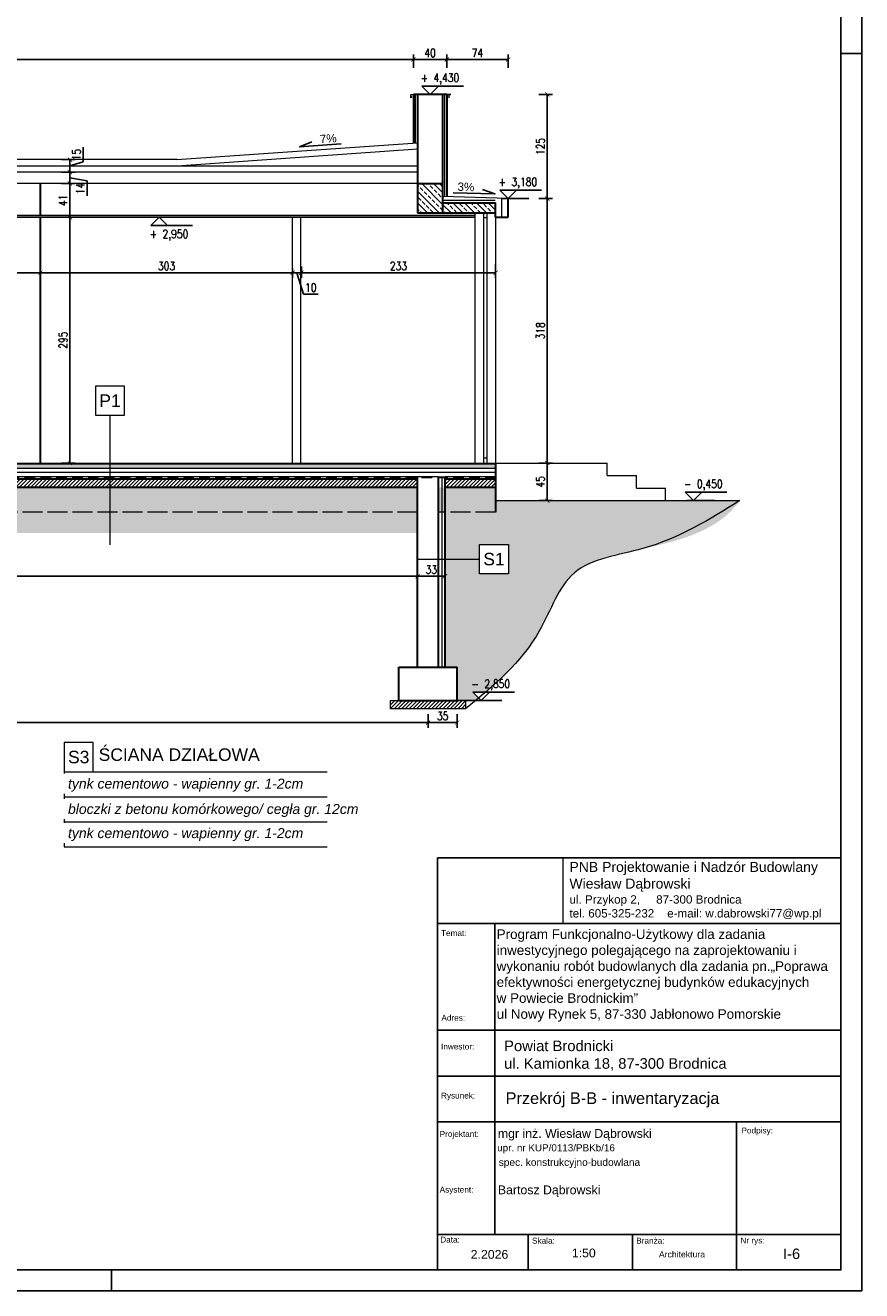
# Model space of a CAD drawing. Header units: millimetres. Extents: x 64838 to 107664, y -36848 to 0.
# Tile 14 of 109: x 70844 to 71847, y -35978 to -34459. Entities that reach past the tile are written whole.
import ezdxf
from ezdxf.enums import TextEntityAlignment as Align

# ---------------------------------------------------------------- set-up
doc = ezdxf.new("R2010")
doc.units = ezdxf.units.MM
for name, pattern in [('ACAD_ISO02W100', [15, 12, -3]), ('DASHED', [19.05, 12.7, -6.35]), ('DASHED2', [9.525, 6.35, -3.175])]:
    doc.linetypes.add(name, pattern=pattern)
doc.layers.get('Defpoints').update_dxf_attribs({"color": 30})
for name, color, linetype in [('-TABELKA', 2, 'Continuous'), ('e-cad_cienkie', 1, 'Continuous'), ('e-cad_opisy', 7, 'Continuous')]:
    doc.layers.add(name, color=color, linetype=linetype)
for name, color, linetype, lineweight in [('0.05', 74, 'Continuous', 5), ('0.15', 52, 'Continuous', 15), ('izol term', 30, 'BATTING', 0), ('J 0.15', 40, 'Continuous', 15), ('J wymiary', 1, 'Continuous', 9), ('kreskowanie', 250, 'Continuous', 9), ('OPIS', 7, 'Continuous', 5), ('opisy', 235, 'Continuous', 0), ('sciany', 252, 'Continuous', 30), ('stolarka_okna', 144, 'Continuous', 0), ('wymiar', 1, 'Continuous', 9)]:
    doc.layers.add(name, color=color, linetype=linetype, lineweight=lineweight)
doc.layers.add('HATCH', color=7, linetype='Continuous', lineweight=5, true_color=0x6e6e6e)
doc.styles.add('ARIAL', font='arial.ttf')
doc.styles.add('e-cad_1', font='simplex.shx', dxfattribs={"width": 0.8})
doc.styles.add('E-CAD_TTF', font='arial.ttf')
doc.styles.get("Standard").update_dxf_attribs({"font": 'arial.ttf'})
doc.linetypes.add('BATTING', pattern='A,0.00254,-2.54,[134,ltypeshp.shx,S=2.54,R=0,X=-2.54,Y=0],-5.08,[134,ltypeshp.shx,S=2.54,R=180,X=2.54,Y=0],-2.54', length=10.16254)
doc.dimstyles.new('e-cad_1_50_[cm]', dxfattribs={"dimscale": 5, "dimtxt": 2, "dimasz": 1, "dimexe": 1.25, "dimexo": 0.625, "dimtad": 1, "dimdec": 0, "dimrnd": 0.1, "dimzin": 1, "dimtxsty": 'e-cad_1', "dimblk": 'ARCHTICK', "dimcen": 2.5, "dimclrd": 7, "dimclre": 7, "dimclrt": 7, "dimadec": 0, "dimazin": 0, "dimtfac": 1, "dimtmove": 1, "dimatfit": 3, "dimldrblk": 'OBLIQUE', "dimfxl": 2, "dimfxlon": 1, "dimarcsym": 0})
picture_1 = doc.add_image_def('image1.jpg', size_in_pixel=(163, 86))

# ---------------------------------------------------------------- blocks, each defined once
blk = doc.blocks.new('A2_poziom')
at = {"ltscale": 0.8}
blk.add_line((414, 0), (414, 5), dxfattribs=at)
for points in [[(0, 0), (0, 297), (25, 297), (25, 420), (594, 420), (594, 0)], [(30, 5), (589, 5), (589, 415), (30, 415)]]:
    blk.add_lwpolyline(points, close=True)
blk.add_lwpolyline([(589, 297), (594, 297)])
blk = doc.blocks.new('e-cad_spadek_L')
at = {"layer": 'e-cad_cienkie'}
blk.add_lwpolyline([(2, 1), (5, 0), (-5, 0)], dxfattribs=at)
at = {"layer": 'e-cad_opisy', "style": 'E-CAD_TTF'}
blk.add_attdef('WARTOSC', text='', height=2, dxfattribs=at).set_placement((0, 0.5), align=Align.RIGHT)
blk = doc.blocks.new('_ArchTick')
at = {"color": 0, "linetype": 'ByBlock', "const_width": 0.15}
blk.add_lwpolyline([(-0.5, -0.5), (0.5, 0.5)], dxfattribs=at)
blk = doc.blocks.new('*D564')
at = {"layer": 'Defpoints', "color": 0, "ltscale": 4}
for p in [(70861.9, -34689.4), (70897.2, -34689.4), (70861.9, -34984.4)]:
    blk.add_point(p, dxfattribs=at)
at = {"layer": 'J wymiary', "color": 7, "lineweight": -2, "ltscale": 2}
for p, q in [((70887.2, -34689.4), (70903.5, -34689.4)), ((70897.2, -34984.4), (70897.2, -34689.4)), ((70887.2, -34984.4), (70903.5, -34984.4))]:
    blk.add_line(p, q, dxfattribs=at)
at = {"layer": 'J wymiary', "color": 7, "lineweight": -2, "ltscale": 4, "xscale": 5, "yscale": 5, "zscale": 5}
for p, rotation in [((70897.2, -34689.4), 90), ((70897.2, -34984.4), 270)]:
    blk.add_blockref('_ArchTick', p, dxfattribs=dict(at, rotation=rotation))
at = {"layer": 'J wymiary', "color": 7, "ltscale": 4, "insert": (70889.1, -34836.9), "char_height": 10, "attachment_point": 5, "rotation": 90, "style": 'e-cad_1'}
blk.add_mtext('295', dxfattribs=at)
blk = doc.blocks.new('_Oblique')
at = {"layer": 'kreskowanie', "color": 0, "lineweight": -2}
blk.add_line((-0.5, -0.5), (0.5, 0.5), dxfattribs=at)
blk = doc.blocks.new('*D565')
at = {"layer": 'Defpoints', "color": 0, "ltscale": 4}
for p in [(70871.2, -34648.9), (70897.2, -34648.9), (70861.9, -34689.4)]:
    blk.add_point(p, dxfattribs=at)
at = {"layer": 'J wymiary', "color": 7, "lineweight": -2, "ltscale": 2}
for p, q in [((70887.2, -34648.9), (70903.5, -34648.9)), ((70897.2, -34689.4), (70897.2, -34648.9)), ((70887.2, -34689.4), (70903.5, -34689.4))]:
    blk.add_line(p, q, dxfattribs=at)
at = {"layer": 'J wymiary', "color": 7, "lineweight": -2, "ltscale": 4, "xscale": 5, "yscale": 5, "zscale": 5}
for p, rotation in [((70897.2, -34648.9), 90), ((70897.2, -34689.4), 270)]:
    blk.add_blockref('_ArchTick', p, dxfattribs=dict(at, rotation=rotation))
at = {"layer": 'J wymiary', "color": 7, "ltscale": 4, "insert": (70889.1, -34669.1), "char_height": 10, "attachment_point": 5, "rotation": 90, "style": 'e-cad_1'}
blk.add_mtext('41', dxfattribs=at)
blk = doc.blocks.new('*D566')
at = {"layer": 'Defpoints', "color": 0, "ltscale": 4}
for p in [(70871.2, -34635.3), (70897.2, -34635.3), (70871.2, -34648.9)]:
    blk.add_point(p, dxfattribs=at)
at = {"layer": 'J wymiary', "color": 7, "lineweight": -2, "ltscale": 2}
for p, q in [((70887.2, -34635.3), (70903.5, -34635.3)), ((70897.2, -34648.9), (70897.2, -34635.3)), ((70917.9, -34645.8), (70897.2, -34642.1)), ((70887.2, -34648.9), (70903.5, -34648.9)), ((70917.9, -34663.8), (70917.9, -34645.8))]:
    blk.add_line(p, q, dxfattribs=at)
at = {"layer": 'J wymiary', "color": 7, "lineweight": -2, "ltscale": 4, "xscale": 5, "yscale": 5, "zscale": 5}
for p, rotation in [((70897.2, -34635.3), 90), ((70897.2, -34648.9), 270)]:
    blk.add_blockref('_ArchTick', p, dxfattribs=dict(at, rotation=rotation))
at = {"layer": 'J wymiary', "color": 7, "ltscale": 4, "insert": (70909.8, -34654.8), "char_height": 10, "attachment_point": 5, "rotation": 90, "style": 'e-cad_1'}
blk.add_mtext('14', dxfattribs=at)
blk = doc.blocks.new('*D567')
at = {"layer": 'Defpoints', "color": 0, "ltscale": 4}
for p in [(70870.9, -34620.2), (70897.2, -34620.2), (70871.2, -34635.3)]:
    blk.add_point(p, dxfattribs=at)
at = {"layer": 'J wymiary', "color": 7, "lineweight": -2, "ltscale": 2}
for p, q in [((70913.2, -34605.3), (70913.2, -34623)), ((70887.2, -34620.2), (70903.5, -34620.2)), ((70897.2, -34635.3), (70897.2, -34620.2)), ((70913.2, -34623), (70897.2, -34627.7)), ((70887.2, -34635.3), (70903.5, -34635.3))]:
    blk.add_line(p, q, dxfattribs=at)
at = {"layer": 'J wymiary', "color": 7, "lineweight": -2, "ltscale": 4, "xscale": 5, "yscale": 5, "zscale": 5}
for p, rotation in [((70897.2, -34620.2), 90), ((70897.2, -34635.3), 270)]:
    blk.add_blockref('_ArchTick', p, dxfattribs=dict(at, rotation=rotation))
at = {"layer": 'J wymiary', "color": 7, "ltscale": 4, "insert": (70905.1, -34614.1), "char_height": 10, "attachment_point": 5, "rotation": 90, "style": 'e-cad_1'}
blk.add_mtext('15', dxfattribs=at)
blk = doc.blocks.new('*D568')
at = {"layer": 'Defpoints', "color": 0, "ltscale": 4}
for p in [(71425.5, -34984.4), (71470, -34984.4), (71425.5, -35029.4)]:
    blk.add_point(p, dxfattribs=at)
at = {"layer": 'J wymiary', "color": 7, "lineweight": -2, "ltscale": 2}
for p, q in [((71460, -34984.4), (71476.2, -34984.4)), ((71470, -35029.4), (71470, -34984.4)), ((71460, -35029.4), (71476.2, -35029.4))]:
    blk.add_line(p, q, dxfattribs=at)
at = {"layer": 'J wymiary', "color": 7, "lineweight": -2, "ltscale": 4, "xscale": 5, "yscale": 5, "zscale": 5}
for p, rotation in [((71470, -34984.4), 90), ((71470, -35029.4), 270)]:
    blk.add_blockref('_ArchTick', p, dxfattribs=dict(at, rotation=rotation))
at = {"layer": 'J wymiary', "color": 7, "ltscale": 4, "insert": (71461.8, -35006.9), "char_height": 10, "attachment_point": 5, "rotation": 90, "style": 'e-cad_1'}
blk.add_mtext('45', dxfattribs=at)
blk = doc.blocks.new('*D569')
at = {"layer": 'Defpoints', "color": 0, "ltscale": 4}
for p in [(71423, -34666.9), (71470, -34666.9), (71425.5, -34984.4)]:
    blk.add_point(p, dxfattribs=at)
at = {"layer": 'J wymiary', "color": 7, "lineweight": -2, "ltscale": 2}
for p, q in [((71460, -34666.9), (71476.2, -34666.9)), ((71470, -34984.4), (71470, -34666.9)), ((71460, -34984.4), (71476.2, -34984.4))]:
    blk.add_line(p, q, dxfattribs=at)
at = {"layer": 'J wymiary', "color": 7, "lineweight": -2, "ltscale": 4, "xscale": 5, "yscale": 5, "zscale": 5}
for p, rotation in [((71470, -34666.9), 90), ((71470, -34984.4), 270)]:
    blk.add_blockref('_ArchTick', p, dxfattribs=dict(at, rotation=rotation))
at = {"layer": 'J wymiary', "color": 7, "ltscale": 4, "insert": (71461.8, -34825.6), "char_height": 10, "attachment_point": 5, "rotation": 90, "style": 'e-cad_1'}
blk.add_mtext('318', dxfattribs=at)
blk = doc.blocks.new('*D570')
at = {"layer": 'Defpoints', "color": 0, "ltscale": 4}
for p in [(71341.7, -34541.9), (71470, -34541.9), (71423, -34666.9)]:
    blk.add_point(p, dxfattribs=at)
at = {"layer": 'J wymiary', "color": 7, "lineweight": -2, "ltscale": 2}
for p, q in [((71460, -34541.9), (71476.2, -34541.9)), ((71470, -34666.9), (71470, -34541.9)), ((71460, -34666.9), (71476.2, -34666.9))]:
    blk.add_line(p, q, dxfattribs=at)
at = {"layer": 'J wymiary', "color": 7, "lineweight": -2, "ltscale": 4, "xscale": 5, "yscale": 5, "zscale": 5}
for p, rotation in [((71470, -34541.9), 90), ((71470, -34666.9), 270)]:
    blk.add_blockref('_ArchTick', p, dxfattribs=dict(at, rotation=rotation))
at = {"layer": 'J wymiary', "color": 7, "ltscale": 4, "insert": (71461.8, -34604.4), "char_height": 10, "attachment_point": 5, "rotation": 90, "style": 'e-cad_1'}
blk.add_mtext('125', dxfattribs=at)
blk = doc.blocks.new('*D582')
at = {"layer": 'Defpoints', "color": 0, "ltscale": 4}
for p in [(70663, -34709.4), (70861.9, -34721.3), (70861.9, -34755.9)]:
    blk.add_point(p, dxfattribs=at)
at = {"layer": 'J wymiary', "color": 7, "lineweight": -2, "ltscale": 2}
for p, q in [((70663, -34745.9), (70663, -34762.1)), ((70861.9, -34745.9), (70861.9, -34762.1)), ((70663, -34755.9), (70861.9, -34755.9))]:
    blk.add_line(p, q, dxfattribs=at)
at = {"layer": 'J wymiary', "color": 7, "lineweight": -2, "ltscale": 4, "xscale": 5, "yscale": 5, "zscale": 5, "rotation": 180}
blk.add_blockref('_ArchTick', (70663, -34755.9), dxfattribs=at)
at = {"layer": 'J wymiary', "color": 7, "lineweight": -2, "ltscale": 4, "xscale": 5, "yscale": 5, "zscale": 5}
blk.add_blockref('_ArchTick', (70861.9, -34755.9), dxfattribs=at)
at = {"layer": 'J wymiary', "color": 7, "ltscale": 4, "insert": (70762.5, -34747.8), "char_height": 10, "attachment_point": 5, "style": 'e-cad_1'}
blk.add_mtext('199', dxfattribs=at)
blk = doc.blocks.new('*D583')
at = {"layer": 'Defpoints', "color": 0, "ltscale": 4}
for p in [(70861.9, -34721.3), (71164.4, -34747.6), (71164.4, -34755.9)]:
    blk.add_point(p, dxfattribs=at)
at = {"layer": 'J wymiary', "color": 7, "lineweight": -2, "ltscale": 2}
for p, q in [((70861.9, -34745.9), (70861.9, -34762.1)), ((71164.4, -34750.7), (71164.4, -34762.1)), ((70861.9, -34755.9), (71164.4, -34755.9))]:
    blk.add_line(p, q, dxfattribs=at)
at = {"layer": 'J wymiary', "color": 7, "lineweight": -2, "ltscale": 4, "xscale": 5, "yscale": 5, "zscale": 5, "rotation": 180}
blk.add_blockref('_ArchTick', (70861.9, -34755.9), dxfattribs=at)
at = {"layer": 'J wymiary', "color": 7, "lineweight": -2, "ltscale": 4, "xscale": 5, "yscale": 5, "zscale": 5}
blk.add_blockref('_ArchTick', (71164.4, -34755.9), dxfattribs=at)
at = {"layer": 'J wymiary', "color": 7, "ltscale": 4, "insert": (71013.2, -34747.8), "char_height": 10, "attachment_point": 5, "style": 'e-cad_1'}
blk.add_mtext('303', dxfattribs=at)
blk = doc.blocks.new('*D584')
at = {"layer": 'Defpoints', "color": 0, "ltscale": 4}
for p in [(71164.4, -34747.6), (71174.9, -34745.5), (71174.9, -34755.9)]:
    blk.add_point(p, dxfattribs=at)
at = {"layer": 'J wymiary', "color": 7, "lineweight": -2, "ltscale": 2}
for p, q in [((71164.4, -34750.7), (71164.4, -34762.1)), ((71174.9, -34748.6), (71174.9, -34762.1)), ((71164.4, -34755.9), (71174.9, -34755.9)), ((71177.4, -34781.8), (71169.6, -34755.9)), ((71195.1, -34781.8), (71177.4, -34781.8))]:
    blk.add_line(p, q, dxfattribs=at)
at = {"layer": 'J wymiary', "color": 7, "lineweight": -2, "ltscale": 4, "xscale": 5, "yscale": 5, "zscale": 5, "rotation": 180}
blk.add_blockref('_ArchTick', (71164.4, -34755.9), dxfattribs=at)
at = {"layer": 'J wymiary', "color": 7, "lineweight": -2, "ltscale": 4, "xscale": 5, "yscale": 5, "zscale": 5}
blk.add_blockref('_ArchTick', (71174.9, -34755.9), dxfattribs=at)
at = {"layer": 'J wymiary', "color": 7, "ltscale": 4, "insert": (71186.3, -34773.7), "char_height": 10, "attachment_point": 5, "style": 'e-cad_1'}
blk.add_mtext('10', dxfattribs=at)
blk = doc.blocks.new('*D585')
at = {"layer": 'Defpoints', "color": 0, "ltscale": 4}
for p in [(71174.9, -34745.5), (71408, -34739.2), (71408, -34755.9)]:
    blk.add_point(p, dxfattribs=at)
at = {"layer": 'J wymiary', "color": 7, "lineweight": -2, "ltscale": 2}
for p, q in [((71174.9, -34748.6), (71174.9, -34762.1)), ((71408, -34745.9), (71408, -34762.1)), ((71174.9, -34755.9), (71408, -34755.9))]:
    blk.add_line(p, q, dxfattribs=at)
at = {"layer": 'J wymiary', "color": 7, "lineweight": -2, "ltscale": 4, "xscale": 5, "yscale": 5, "zscale": 5, "rotation": 180}
blk.add_blockref('_ArchTick', (71174.9, -34755.9), dxfattribs=at)
at = {"layer": 'J wymiary', "color": 7, "lineweight": -2, "ltscale": 4, "xscale": 5, "yscale": 5, "zscale": 5}
blk.add_blockref('_ArchTick', (71408, -34755.9), dxfattribs=at)
at = {"layer": 'J wymiary', "color": 7, "ltscale": 4, "insert": (71291.4, -34747.8), "char_height": 10, "attachment_point": 5, "style": 'e-cad_1'}
blk.add_mtext('233', dxfattribs=at)
blk = doc.blocks.new('*D594')
at = {"layer": 'Defpoints', "color": 0, "ltscale": 4}
for p in [(71309.4, -34500.1), (71309.4, -34580.5), (70154.4, -34620.2)]:
    blk.add_point(p, dxfattribs=at)
at = {"layer": 'J wymiary', "color": 7, "lineweight": -2, "ltscale": 2}
for p, q in [((70154.4, -34510.1), (70154.4, -34493.9)), ((70154.4, -34500.1), (71309.4, -34500.1)), ((71309.4, -34510.1), (71309.4, -34493.9))]:
    blk.add_line(p, q, dxfattribs=at)
at = {"layer": 'J wymiary', "color": 7, "lineweight": -2, "ltscale": 4, "xscale": 5, "yscale": 5, "zscale": 5, "rotation": 180}
blk.add_blockref('_ArchTick', (70154.4, -34500.1), dxfattribs=at)
at = {"layer": 'J wymiary', "color": 7, "lineweight": -2, "ltscale": 4, "xscale": 5, "yscale": 5, "zscale": 5}
blk.add_blockref('_ArchTick', (71309.4, -34500.1), dxfattribs=at)
at = {"layer": 'J wymiary', "color": 7, "ltscale": 4, "insert": (70731.9, -34492), "char_height": 10, "attachment_point": 5, "style": 'e-cad_1'}
blk.add_mtext('1155', dxfattribs=at)
blk = doc.blocks.new('*D595')
at = {"layer": 'Defpoints', "color": 0, "ltscale": 4}
for p in [(71349.4, -34500.1), (71309.4, -34568.6), (71349.4, -34554.5)]:
    blk.add_point(p, dxfattribs=at)
at = {"layer": 'J wymiary', "color": 7, "lineweight": -2, "ltscale": 2}
for p, q in [((71309.4, -34510.1), (71309.4, -34493.9)), ((71309.4, -34500.1), (71349.4, -34500.1)), ((71349.4, -34510.1), (71349.4, -34493.9))]:
    blk.add_line(p, q, dxfattribs=at)
at = {"layer": 'J wymiary', "color": 7, "lineweight": -2, "ltscale": 4, "xscale": 5, "yscale": 5, "zscale": 5, "rotation": 180}
blk.add_blockref('_ArchTick', (71309.4, -34500.1), dxfattribs=at)
at = {"layer": 'J wymiary', "color": 7, "lineweight": -2, "ltscale": 4, "xscale": 5, "yscale": 5, "zscale": 5}
blk.add_blockref('_ArchTick', (71349.4, -34500.1), dxfattribs=at)
at = {"layer": 'J wymiary', "color": 7, "ltscale": 4, "insert": (71329.4, -34492), "char_height": 10, "attachment_point": 5, "style": 'e-cad_1'}
blk.add_mtext('40', dxfattribs=at)
blk = doc.blocks.new('*D596')
at = {"layer": 'Defpoints', "color": 0, "ltscale": 4}
for p in [(71423, -34500.1), (71349.4, -34554.5), (71423, -34674.8)]:
    blk.add_point(p, dxfattribs=at)
at = {"layer": 'J wymiary', "color": 7, "lineweight": -2, "ltscale": 2}
for p, q in [((71349.4, -34510.1), (71349.4, -34493.9)), ((71349.4, -34500.1), (71423, -34500.1)), ((71423, -34510.1), (71423, -34493.9))]:
    blk.add_line(p, q, dxfattribs=at)
at = {"layer": 'J wymiary', "color": 7, "lineweight": -2, "ltscale": 4, "xscale": 5, "yscale": 5, "zscale": 5, "rotation": 180}
blk.add_blockref('_ArchTick', (71349.4, -34500.1), dxfattribs=at)
at = {"layer": 'J wymiary', "color": 7, "lineweight": -2, "ltscale": 4, "xscale": 5, "yscale": 5, "zscale": 5}
blk.add_blockref('_ArchTick', (71423, -34500.1), dxfattribs=at)
at = {"layer": 'J wymiary', "color": 7, "ltscale": 4, "insert": (71386.2, -34492), "char_height": 10, "attachment_point": 5, "style": 'e-cad_1'}
blk.add_mtext('74', dxfattribs=at)
blk = doc.blocks.new('*D598')
at = {"layer": 'Defpoints', "color": 0, "ltscale": 4}
for p in [(70126.9, -35229.4), (71326.9, -35269.4), (71326.9, -35296)]:
    blk.add_point(p, dxfattribs=at)
at = {"layer": 'J wymiary', "color": 7, "lineweight": -2, "ltscale": 2}
for p, q in [((70126.9, -35286), (70126.9, -35302.3)), ((70126.9, -35296), (71326.9, -35296)), ((71326.9, -35286), (71326.9, -35302.3))]:
    blk.add_line(p, q, dxfattribs=at)
at = {"layer": 'J wymiary', "color": 7, "lineweight": -2, "ltscale": 4, "xscale": 5, "yscale": 5, "zscale": 5, "rotation": 180}
blk.add_blockref('_ArchTick', (70126.9, -35296), dxfattribs=at)
at = {"layer": 'J wymiary', "color": 7, "lineweight": -2, "ltscale": 4, "xscale": 5, "yscale": 5, "zscale": 5}
blk.add_blockref('_ArchTick', (71326.9, -35296), dxfattribs=at)
at = {"layer": 'J wymiary', "color": 7, "ltscale": 4, "insert": (70726.9, -35287.9), "char_height": 10, "attachment_point": 5, "style": 'e-cad_1'}
blk.add_mtext('1200', dxfattribs=at)
blk = doc.blocks.new('*D599')
at = {"layer": 'Defpoints', "color": 0, "ltscale": 4}
for p in [(71361.9, -35255.8), (71326.9, -35269.4), (71361.9, -35296)]:
    blk.add_point(p, dxfattribs=at)
at = {"layer": 'J wymiary', "color": 7, "lineweight": -2, "ltscale": 2}
for p, q in [((71326.9, -35286), (71326.9, -35302.3)), ((71326.9, -35296), (71361.9, -35296)), ((71361.9, -35286), (71361.9, -35302.3))]:
    blk.add_line(p, q, dxfattribs=at)
at = {"layer": 'J wymiary', "color": 7, "lineweight": -2, "ltscale": 4, "xscale": 5, "yscale": 5, "zscale": 5, "rotation": 180}
blk.add_blockref('_ArchTick', (71326.9, -35296), dxfattribs=at)
at = {"layer": 'J wymiary', "color": 7, "lineweight": -2, "ltscale": 4, "xscale": 5, "yscale": 5, "zscale": 5}
blk.add_blockref('_ArchTick', (71361.9, -35296), dxfattribs=at)
at = {"layer": 'J wymiary', "color": 7, "ltscale": 4, "insert": (71344.4, -35287.9), "char_height": 10, "attachment_point": 5, "style": 'e-cad_1'}
blk.add_mtext('35', dxfattribs=at)
blk = doc.blocks.new('e-cad_kota_3_1')
blk.add_line((-2, -2), (8, -2))
blk.add_lwpolyline([(-2, -2), (0, 0), (2, -2)])
at = {"style": 'e-cad_1', "width": 0.8}
blk.add_attdef('ZNAK', text='', height=2, dxfattribs=at).set_placement((-0.5, -5), align=Align.RIGHT)
blk.add_attdef('RZEDNA', (0.8, -5), '', height=2, dxfattribs=at)
blk = doc.blocks.new('e-cad_kota_3')
blk.add_line((-2, 2), (8, 2))
blk.add_lwpolyline([(-2, 2), (0, 0), (2, 2)])
at = {"style": 'e-cad_1', "width": 0.8}
blk.add_attdef('ZNAK', text='', height=2, dxfattribs=at).set_placement((-0.5, 3), align=Align.RIGHT)
blk.add_attdef('RZEDNA', (0.8, 3), '', height=2, dxfattribs=at)
blk = doc.blocks.new('*D611')
at = {"layer": 'Defpoints', "color": 0, "ltscale": 4}
for p in [(71314.4, -35120.3), (70139.4, -35149.5), (71314.4, -35151)]:
    blk.add_point(p, dxfattribs=at)
at = {"layer": 'J wymiary', "color": 7, "lineweight": -2, "ltscale": 2}
for p, q in [((70139.4, -35130.3), (70139.4, -35114.1)), ((71314.4, -35130.3), (71314.4, -35114.1)), ((70139.4, -35120.3), (71314.4, -35120.3))]:
    blk.add_line(p, q, dxfattribs=at)
at = {"layer": 'J wymiary', "color": 7, "lineweight": -2, "ltscale": 4, "xscale": 5, "yscale": 5, "zscale": 5, "rotation": 180}
blk.add_blockref('_ArchTick', (70139.4, -35120.3), dxfattribs=at)
at = {"layer": 'J wymiary', "color": 7, "lineweight": -2, "ltscale": 4, "xscale": 5, "yscale": 5, "zscale": 5}
blk.add_blockref('_ArchTick', (71314.4, -35120.3), dxfattribs=at)
at = {"layer": 'J wymiary', "color": 7, "ltscale": 4, "insert": (70726.9, -35112.2), "char_height": 10, "attachment_point": 5, "style": 'e-cad_1'}
blk.add_mtext('1175', dxfattribs=at)
blk = doc.blocks.new('*D612')
at = {"layer": 'Defpoints', "color": 0, "ltscale": 4}
for p in [(71347.4, -35120.3), (71314.4, -35151), (71347.4, -35149.7)]:
    blk.add_point(p, dxfattribs=at)
at = {"layer": 'J wymiary', "color": 7, "lineweight": -2, "ltscale": 2}
for p, q in [((71314.4, -35130.3), (71314.4, -35114.1)), ((71347.4, -35130.3), (71347.4, -35114.1)), ((71314.4, -35120.3), (71347.4, -35120.3))]:
    blk.add_line(p, q, dxfattribs=at)
at = {"layer": 'J wymiary', "color": 7, "lineweight": -2, "ltscale": 4, "xscale": 5, "yscale": 5, "zscale": 5, "rotation": 180}
blk.add_blockref('_ArchTick', (71314.4, -35120.3), dxfattribs=at)
at = {"layer": 'J wymiary', "color": 7, "lineweight": -2, "ltscale": 4, "xscale": 5, "yscale": 5, "zscale": 5}
blk.add_blockref('_ArchTick', (71347.4, -35120.3), dxfattribs=at)
at = {"layer": 'J wymiary', "color": 7, "ltscale": 4, "insert": (71330.9, -35112.2), "char_height": 10, "attachment_point": 5, "style": 'e-cad_1'}
blk.add_mtext('33', dxfattribs=at)

msp = doc.modelspace()

# ---------------------------------------------------------------- hatches: boundary and pattern name
at = {"layer": 'HATCH'}
h = msp.add_hatch(dxfattribs=at)
h.set_pattern_fill('DASH', color=256, scale=0.6, angle=45, style=0)
h.paths.add_polyline_path([(71407.96, -34985.39), (70663.03, -34985.39), (70663.03, -34990.39), (71407.96, -34990.39)])
h = msp.add_hatch(dxfattribs=at)
h.set_pattern_fill('ANSI31', color=256, style=0)
h.paths.add_polyline_path([(71347.43, -35003.39), (71347.43, -35013.39), (71407.96, -35013.39), (71407.96, -35003.39)])
h.paths.add_polyline_path([(70412.14, -35003.39), (70412.14, -35013.39), (70854.72, -35013.39), (71314.43, -35013.39), (71314.43, -35003.39)])
h = msp.add_hatch(dxfattribs=at)
h.set_pattern_fill('AR-SAND', color=256, scale=0.15, angle=180)
h.set_pattern_definition([(217.5, (-12948.773, -30318.4346), (0.2400047, -7.34119856), [0, -5.7912, 0, -6.477, 0, -6.19125]), (187.5, (-12948.773, -30318.435), (-6.7428492, -10.7523765), [0, -3.1242, 0, -5.2197, 0, -2.00025]), (147.5, (-12944.087, -30318.4346), (-11.86488555, -0.02155777), [0, -1.905, 0, -6.858, 0, -8.9535]), (137.5, (-12944.087, -30318.435), (-11.4533468, -3.3439398), [0, -0.9525, 0, -4.4958, 0, -5.1435])])
h.paths.add_polyline_path([(69685.43, -35043.39), (69299.43, -35043.39), (69299.43, -35013.39), (69685.43, -35013.39)])
h.paths.add_polyline_path([(70139.43, -35013.39), (70912.96, -35013.39), (70912.96, -35043.39), (70139.43, -35043.39)])
h.paths.add_polyline_path([(70114.43, -35043.39), (70114.43, -35013.39), (69710.43, -35013.39), (69710.43, -35043.39)])
h.paths.add_polyline_path([(71339.43, -35013.39), (71407.96, -35013.39), (71407.96, -35043.39), (71339.43, -35043.39)])
h.paths.add_polyline_path([(71314.43, -35043.39), (71314.43, -35013.39), (70912.96, -35013.39), (70912.96, -35043.39)])
h = msp.add_hatch(dxfattribs=at)
h.set_pattern_fill('AR-SAND', color=256, scale=0.15, angle=180)
h.set_pattern_definition([(217.5, (0, 103.456), (0.2400047, -7.34119856), [0, -5.7912, 0, -6.477, 0, -6.19125]), (187.5, (0, 103.456), (-6.7428492, -10.7523765), [0, -3.1242, 0, -5.2197, 0, -2.00025]), (147.5, (4.686, 103.456), (-11.86488555, -0.02155777), [0, -1.905, 0, -6.858, 0, -8.9535]), (137.5, (4.686, 103.456), (-11.4533468, -3.3439398), [0, -0.9525, 0, -4.4958, 0, -5.1435])])
edge = h.paths.add_edge_path()
edge.add_line((71361.93, -35269.39), (71361.93, -35229.39))
edge.add_line((71361.93, -35229.39), (71347.43, -35229.39))
edge.add_line((71347.43, -35229.39), (71347.43, -35043.39))
edge.add_line((71347.43, -35043.39), (71407.96, -35043.39))
edge.add_line((71407.96, -35043.39), (71407.96, -35029.39))
edge.add_line((71407.96, -35029.39), (71701.13, -35029.39))
edge.add_spline(control_points=[(71701.13, -35029.39), (71676.06, -35064.76), (71600.06, -35086.17), (71493.78, -35102.62), (71463.09, -35195.84), (71420.59, -35237.83), (71395.68, -35259.39)], knot_values=[0, 0, 0, 0, 130.0769934, 217.2185259, 298.0497663, 396.3812934, 396.3812934, 396.3812934, 396.3812934], degree=3, periodic=0)
edge.add_line((71395.68, -35259.39), (71380.46, -35259.39))
edge.add_line((71380.46, -35259.39), (71387.48, -35266.4))
edge.add_spline(control_points=[(71387.48, -35266.4), (71386.3, -35267.4), (71385.11, -35268.39), (71383.93, -35269.39)], knot_values=[407.1167973, 407.1167973, 407.1167973, 407.1167973, 411.7238118, 411.7238118, 411.7238118, 411.7238118], degree=3, periodic=0)
edge.add_line((71383.93, -35269.39), (71361.93, -35269.39))
h.paths.add_polyline_path([(71388.51, -35117.26), (71388.51, -35082.26), (71423.51, -35082.26), (71423.51, -35117.26)], flags=16)
h.paths.add_polyline_path([(71390.77, -35087.75), (71390.77, -35111.01), (71419.36, -35111.01), (71419.36, -35087.75)], flags=8)
h.paths.add_polyline_path([(71391.49, -35239.51), (71391.49, -35257.36), (71429.44, -35257.36), (71429.44, -35239.51)], flags=24)
at = {"layer": 'HATCH', "linetype": 'DASHED2'}
h = msp.add_hatch(dxfattribs=at)
h.set_pattern_fill('ANSI31', color=256)
h.set_pattern_definition([(45, (2040, 103.4558), (-2.24506403, 2.24506403), [])])
h.paths.add_polyline_path([(71281.93, -35269.39), (71281.93, -35279.39), (71371.93, -35279.39), (71371.93, -35269.39), (71361.93, -35269.39), (71291.93, -35269.39)])
at = {"layer": 'kreskowanie'}
h = msp.add_hatch(dxfattribs=at)
h.set_pattern_fill('EARTH', color=256, scale=2, angle=135, style=0)
h.set_pattern_definition([(135, (-12948.773, -30318.435), (-17.9605122, 2e-15), [12.7, -12.7]), (135, (-12952.141, -30321.802), (-17.9605122, 2e-15), [12.7, -12.7]), (135, (-12955.508, -30325.17), (-17.9605122, 2e-15), [12.7, -12.7]), (225, (-12957.753, -30325.17), (-4e-15, -17.9605122), [12.7, -12.7]), (225, (-12961.121, -30321.802), (-4e-15, -17.9605122), [12.7, -12.7]), (225, (-12964.489, -30318.435), (-4e-15, -17.9605122), [12.7, -12.7])])
h.paths.add_polyline_path([(69299.43, -35068.39), (69487.96, -35068.39), (69487.96, -35043.39), (69299.43, -35043.39)])
h.paths.add_polyline_path([(69685.43, -35068.39), (69487.96, -35068.39), (69487.96, -35043.39), (69685.43, -35043.39)])
h.paths.add_polyline_path([(70114.43, -35068.39), (70114.43, -35043.39), (69710.43, -35043.39), (69710.43, -35068.39)])
h.paths.add_polyline_path([(70139.43, -35068.39), (70139.43, -35043.39), (71314.43, -35043.39), (71314.43, -35068.39)])
h.paths.add_polyline_path([(71347.43, -35043.39), (71347.96, -35043.39), (71347.96, -35068.39), (71347.43, -35068.39)])
at = {"layer": 'OPIS'}
h = msp.add_hatch(dxfattribs=at)
h.set_pattern_fill('JIS_STN_2.5', color=256, scale=4, angle=90, style=0)
h.paths.add_polyline_path([(71314.43, -34683.89), (71344.43, -34683.89), (71344.43, -34648.89), (71314.43, -34648.89)])
h = msp.add_hatch(dxfattribs=at)
h.set_pattern_fill('JIS_STN_2.5', color=256, scale=4, angle=90, style=0)
h.paths.add_polyline_path([(71344.43, -34683.89), (71407.96, -34683.89), (71407.96, -34671.89), (71344.43, -34671.89)])

# ---------------------------------------------------------------- linework, layer by layer
at = {"layer": '-TABELKA', "color": 7}
for p, q in [((71338.37, -35952.82), (71338.37, -35458.08)), ((71338.37, -35458.08), (71822.19, -35458.08)), ((71338.37, -35537.27), (71822.19, -35537.27)), ((71338.37, -35537.27), (71822.19, -35537.27)), ((71407.15, -35910.3), (71407.15, -35537.27)), ((71338.37, -35665.17), (71822.19, -35665.17)), ((71338.37, -35720.23), (71822.19, -35720.23)), ((71338.37, -35775.23), (71822.19, -35775.23)), ((71697.19, -35775.23), (71697.19, -35952.82)), ((71338.37, -35910.3), (71822.19, -35910.3)), ((71447.19, -35910.3), (71447.19, -35952.82)), ((71572.19, -35910.3), (71572.19, -35952.82)), ((71338.37, -35952.82), (71822.19, -35952.82))]:
    msp.add_line(p, q, dxfattribs=at)
at = {"layer": '0.05', "linetype": 'ACAD_ISO02W100', "ltscale": 2}
for p, q in [((71314.43, -35043.39), (70139.43, -35043.39)), ((71407.96, -35043.39), (71339.43, -35043.39))]:
    msp.add_line(p, q, dxfattribs=at)
at = {"layer": '0.15'}
for p, q in [((71382.96, -34687.39), (70663.03, -34687.39)), ((70663.03, -34689.39), (71382.96, -34689.39)), ((71382.96, -34689.39), (70663.03, -34689.39))]:
    msp.add_line(p, q, dxfattribs=at)
for points in [[(71307.44, -34544.33), (71306.43, -34545.89), (71306.43, -34541.89), (71329.43, -34541.89)], [(71351.42, -34544.33), (71352.43, -34545.89), (71352.43, -34541.89), (71329.43, -34541.89)]]:
    msp.add_lwpolyline(points, dxfattribs=at)
at = {"layer": 'e-cad_cienkie', "ltscale": 2}
for p, q in [((71321.93, -34541.89), (71354.43, -34541.89)), ((71415.46, -34666.89), (71447.96, -34666.89)), ((70996.84, -34689.39), (71029.34, -34689.39)), ((71637.96, -35029.39), (71670.46, -35029.39)), ((71361.93, -35269.39), (71415.46, -35269.39))]:
    msp.add_line(p, q, dxfattribs=at)
at = {"layer": 'izol term', "linetype": 'BATTING', "ltscale": 0.2}
for p, q in [((71311.67, -34600.18), (71311.67, -34541.89)), ((71347.19, -34664.62), (71347.19, -34541.89)), ((71344.43, -34669), (71407.38, -34669))]:
    msp.add_line(p, q, dxfattribs=at)
at = {"layer": 'izol term', "linetype": 'BATTING', "ltscale": 0.7}
for p, q in [((71026.09, -34627.83), (71314.35, -34607.22)), ((70139.43, -34627.48), (71314.43, -34627.48))]:
    msp.add_line(p, q, dxfattribs=at)
at = {"layer": 'izol term', "linetype": 'BATTING', "ltscale": 0.65}
msp.add_line((71415.46, -34689.39), (71415.46, -34666.66), dxfattribs=at)
at = {"layer": 'izol term', "linetype": 'BATTING', "ltscale": 0.4}
for p, q in [((70663.03, -34995.39), (71407.96, -34995.39)), ((71343.43, -35000.39), (71343.43, -35229.39))]:
    msp.add_line(p, q, dxfattribs=at)
at = {"layer": 'J 0.15'}
for p, q in [((71025.43, -34620.22), (71314.43, -34599.99)), ((71025.43, -34620.22), (70139.43, -34620.22)), ((71314.43, -34635.26), (70139.43, -34635.26)), ((71314.43, -34648.89), (70139.43, -34648.89)), ((71422.96, -34666.89), (71344.43, -34664.53))]:
    msp.add_line(p, q, dxfattribs=at)
at = {"layer": 'OPIS', "ltscale": 50}
for p, q in [((70945.33, -35082.74), (70945.33, -34926.98, 0)), ((71314.43, -35099.76), (71388.51, -35099.76)), ((70890.26, -35319.89, 0), (70890.26, -35444.89, 0))]:
    msp.add_line(p, q, dxfattribs=at)
at = {"layer": 'OPIS'}
for p, q in [((70663.03, -34984.39), (71541.93, -34984.39)), ((70663.03, -34985.39), (71407.96, -34985.39)), ((70663.03, -34990.39), (71407.96, -34990.39)), ((71541.93, -34999.39), (71541.93, -34984.39)), ((70139.43, -35000.39), (71339.43, -35000.39)), ((71347.43, -35000.39), (71407.96, -35000.39)), ((71541.93, -34999.39), (71576.93, -34999.39)), ((71576.93, -35014.39), (71576.93, -34999.39)), ((71576.93, -35014.39), (71611.93, -35014.39)), ((71611.93, -35029.39), (71611.93, -35014.39)), ((71407.96, -35029.39), (71701.13, -35029.39))]:
    msp.add_line(p, q, dxfattribs=at)
at = {"layer": 'OPIS', "linetype": 'DASHED', "lineweight": 30}
msp.add_line((71407.96, -35001.89), (70114.43, -35001.89), dxfattribs=at)
at = {"layer": 'OPIS', "ltscale": 50, "elevation": 0}
msp.add_lwpolyline([(70927.83, -34926.98), (70962.83, -34926.98), (70962.83, -34891.98), (70927.83, -34891.98)], close=True, dxfattribs=at)
at = {"layer": 'OPIS', "ltscale": 50}
msp.add_lwpolyline([(71423.51, -35117.26), (71388.51, -35117.26), (71388.51, -35082.26), (71423.51, -35082.26)], close=True, dxfattribs=at)
at = {"layer": 'OPIS', "ltscale": 4}
msp.add_lwpolyline([(71281.93, -35269.39), (71371.93, -35269.39), (71371.93, -35279.39), (71281.93, -35279.39)], close=True, dxfattribs=at)
at = {"layer": 'OPIS', "start_tangent": (-0.5782424, -0.815865)}
msp.add_spline([(71701.13, -35029.39), (71584.52, -35087.02), (71502.44, -35116.3), (71460.66, -35185.49), (71371.93, -35279.39)], degree=3, dxfattribs=at)
at = {"layer": 'opisy', "color": 7}
msp.add_line((71822.19, -35458.08), (71822.19, -35952.82), dxfattribs=at)
at = {"layer": 'sciany'}
for p, q in [((71309.43, -34541.89), (71309.43, -34600.34)), ((71349.43, -34541.89), (71309.43, -34541.89)), ((71314.43, -34541.89), (71314.43, -34683.89)), ((71344.43, -34541.89), (71344.43, -34683.89)), ((71349.43, -34541.89), (71349.43, -34664.68)), ((70861.93, -34687.39), (70861.93, -34648.89)), ((71314.43, -34648.89), (71344.43, -34648.89)), ((71344.43, -34671.89), (71407.96, -34671.89)), ((71407.96, -34689.39), (71407.96, -34671.89)), ((71422.96, -34689.39), (71422.96, -34666.89)), ((70861.93, -34984.39), (70861.93, -34689.39)), ((71314.43, -34683.89), (71344.43, -34683.89)), ((71344.43, -34683.89), (71407.96, -34683.89)), ((71407.96, -34689.39), (71422.96, -34689.39)), ((71407.96, -34984.39), (71407.96, -35043.39)), ((70139.43, -35003.39), (71314.43, -35003.39)), ((71314.43, -35229.39), (71314.43, -35000.39)), ((71339.43, -35229.39), (71339.43, -35000.39)), ((71347.43, -35229.39), (71347.43, -35000.39)), ((71347.43, -35003.39), (71407.96, -35003.39)), ((70139.43, -35013.39), (71314.43, -35013.39)), ((71347.43, -35013.39), (71407.96, -35013.39)), ((71291.93, -35229.39), (71361.93, -35229.39)), ((71291.93, -35269.39), (71291.93, -35229.39)), ((71361.93, -35269.39), (71361.93, -35229.39)), ((71291.93, -35269.39), (71361.93, -35269.39))]:
    msp.add_line(p, q, dxfattribs=at)
at = {"layer": 'stolarka_okna'}
for p, q in [((71164.43, -34984.39), (71164.43, -34689.39)), ((71173.96, -34689.39), (71173.96, -34984.39)), ((71382.96, -34683.89), (71382.96, -34984.39)), ((71393.46, -34683.89), (71393.46, -34984.39)), ((71397.46, -34689.89), (71393.46, -34689.89)), ((71397.46, -34683.89), (71397.46, -34984.39)), ((71407.96, -34683.89), (71407.96, -34984.39)), ((71173.96, -34773.39), (71173.96, -34983.39)), ((71397.46, -34978.39), (71393.46, -34978.39))]:
    msp.add_line(p, q, dxfattribs=at)

# ---------------------------------------------------------------- block references
at = {"layer": 'e-cad_opisy', "ltscale": 2, "xscale": 5, "yscale": 5, "zscale": 5}
msp.add_blockref('A2_poziom', (68877.19, -35977.82), dxfattribs=at)
for name, p, values in [('e-cad_kota_3', (71329.43, -34541.89), {'RZEDNA': '4,430', 'ZNAK': '+'}), ('e-cad_kota_3', (71422.96, -34666.89), {'RZEDNA': '3,180', 'ZNAK': '+'}), ('e-cad_kota_3_1', (71004.34, -34689.39), {'RZEDNA': '2,950', 'ZNAK': '+'}), ('e-cad_kota_3', (71645.46, -35029.39), {'RZEDNA': '0,450', 'ZNAK': '-'}), ('e-cad_kota_3', (71390.46, -35269.39), {'RZEDNA': '2,850', 'ZNAK': '-'})]:
    msp.add_blockref(name, p, dxfattribs=at).add_auto_attribs(values)
at = {"layer": 'e-cad_opisy', "ltscale": 2}
ref = msp.add_blockref('e-cad_spadek_L', (71197.62, -34603.1), dxfattribs=dict(at, xscale=-5, yscale=5.000000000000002, zscale=5, rotation=4.15990408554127))
ref.add_attrib('WARTOSC', '7%', dxfattribs={"ltscale": 2, "height": 10, "rotation": 4.1599, "style": 'E-CAD_TTF'}).set_placement((71217.57, -34599.14), align=Align.RIGHT)
at = {"layer": 'e-cad_opisy', "ltscale": 2, "xscale": 5, "yscale": 5, "zscale": 5, "rotation": 358.2816419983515}
msp.add_blockref('e-cad_spadek_L', (71382.22, -34660.66), dxfattribs=at).add_auto_attribs({'WARTOSC': '3%'})

# ---------------------------------------------------------------- texts
at = {"layer": '-TABELKA', "color": 0, "style": 'ARIAL'}
msp.add_text('spec. konstrukcyjno-budowlana', height=8.7065, dxfattribs=at).set_placement((71411.71, -35827.99))
at = {"layer": '-TABELKA', "color": 7}
msp.add_text('Architektura', height=7.4203, dxfattribs=at).set_placement((71603.92, -35937.88))
at = {"layer": 'OPIS', "color": 0, "style": 'ARIAL'}
for s, height, p in [('mgr inż. Wiesław Dąbrowski', 10.5703, (71410.69, -35794.38)), ('upr. nr KUP/0113/PBKb/16', 8.4562, (71409.89, -35810.5)), ('Bartosz Dąbrowski', 10.5703, (71410.69, -35862.07))]:
    msp.add_text(s, height=height, dxfattribs=at).set_placement(p)
at = {"layer": 'OPIS', "linetype": 'Continuous', "char_height": 15, "width": 21.2111, "attachment_point": 5}
for s, insert in [('\\A1;P1', (70945.33, -34909.48, 0)), ('\\A1;S1', (71406.01, -35099.76))]:
    msp.add_mtext(s, dxfattribs=dict(at, insert=insert))
at = {"layer": 'opisy', "color": 7}
for s, height, p in [('Temat:', 7.047, (71342.47, -35552.12)), ('Adres:', 7.047, (71342.92, -35653.76)), ('Inwestor:', 7.047, (71342.47, -35688.26)), ('Rysunek:', 7.047, (71342.47, -35747.13)), ('Podpisy:', 7.047, (71703, -35789.05)), ('Projektant', 7.047, (71340.86, -35793.25)), ('Data:', 7.047, (71341.52, -35920.03)), ('Skala:', 7.047, (71451.69, -35921.34)), ('Branża:', 7.047, (71576.69, -35921.34)), ('Nr rys:', 7.047, (71701.69, -35921.03)), ('2.2026', 10.57, (71378.07, -35939.51))]:
    msp.add_text(s, height=height, dxfattribs=at).set_placement(p)
at = {"layer": 'opisy', "color": 7, "style": 'ARIAL'}
for s, height, p in [('Projektant:', 7.0469, (71340.86, -35793.25)), ('Asystent:', 7.047, (71340.86, -35860.05))]:
    msp.add_text(s, height=height, dxfattribs=at).set_placement(p)
at = {"layer": 'opisy', "color": 7, "insert": (71496.58, -35463.18), "char_height": 12.6844, "width": 483.8171, "attachment_point": 1}
msp.add_mtext('{\\H0.946x;PNB Projektowanie i Nadzór Budowlany\\PWiesław Dąbrowski\\P\\H0.8334x;ul. Przykop 2,     87-300 Brodnica\\Ptel. 605-325-232    e-mail: w.dabrowski77@wp.pl}', dxfattribs=at)
at = {"layer": 'opisy', "color": 1, "attachment_point": 1}
for s, insert, char_height in [('{\\H0.958333x;\\C0;Program Funkcjonalno-Użytkowy dla zadania\\Pinwestycyjnego polegającego na zaprojektowaniu i\\Pwykonaniu robót budowlanych dla zadania pn.„Poprawa\\Pefektywności energetycznej budynków edukacyjnych\\Pw Powiecie Brodnickim” \\P\\A1;\\fArial|b0|i0|c0|p34;ul Nowy Rynek 5, 87-330 Jabłonowo Pomorskie}', (71409.27, -35544.12), 12), ('{\\C0;Powiat Brodnicki\\Pul. Kamionka 18, 87-300 Brodnica}', (71418.2, -35677.59), 12.6844), ('{\\C0;Przekrój B-B - inwentaryzacja}', (71419.97, -35739.72), 14), ('{\\C0;1:50}', (71499.54, -35927.28), 10.5), ('{\\C0;I-6}', (71752.94, -35927.28), 12.5)]:
    msp.add_mtext(s, dxfattribs=dict(at, insert=insert, char_height=char_height))

# ---------------------------------------------------------------- dimensions: what is measured, and where the dimension line sits
at = {"layer": 'J wymiary', "ltscale": 2}
for base, p1, p2, picture, middle in [((71309.43, -34500.13), (70154.43, -34620.22), (71309.43, -34580.49), '*D594', (70731.93, -34492)), ((71349.43, -34500.13), (71309.43, -34568.61), (71349.43, -34554.49), '*D595', (71329.43, -34492)), ((71422.96, -34500.13), (71349.43, -34554.49), (71422.96, -34674.85), '*D596', (71386.19, -34492)), ((70861.93, -34755.9), (70663.03, -34709.41), (70861.93, -34721.33), '*D582', (70762.48, -34747.77)), ((71164.4309, -34755.8991), (70861.9297, -34721.3324), (71164.4309, -34747.5554), '*D583', (71013.1803, -34747.7741)), ((71174.86, -34755.9), (71164.43, -34747.56), (71174.86, -34745.47), '*D584', (71180.55, -34773.71)), ((71407.96, -34755.9), (71174.86, -34745.47), (71407.96, -34739.21), '*D585', (71291.41, -34747.77)), ((71314.43, -35120.34), (70139.43, -35149.54), (71314.43, -35151.01), '*D611', (70726.93, -35112.21)), ((71347.43, -35120.34), (71314.43, -35151.01), (71347.43, -35149.66), '*D612', (71330.93, -35112.21)), ((71326.93, -35296.01), (70126.93, -35229.39), (71326.93, -35269.39), '*D598', (70726.93, -35287.89)), ((71361.93, -35296.01), (71326.93, -35269.39), (71361.93, -35255.77), '*D599', (71344.43, -35287.89))]:
    dim = msp.add_linear_dim(base=base, p1=p1, p2=p2, dimstyle='e-cad_1_50_[cm]', dxfattribs=at)
    dim.commit()
    dim.dimension.update_dxf_attribs({"geometry": picture, "text_midpoint": middle})
for base, p1, p2, picture, middle in [((71469.96, -34541.89), (71422.95, -34666.89), (71341.73, -34541.89), '*D570', (71461.83, -34604.39)), ((70897.24, -34620.22), (70871.19, -34635.26), (70870.91, -34620.22), '*D567', (70905.06, -34619.83)), ((70897.2442873, -34648.88859529), (70861.92970752, -34689.38859529), (70871.18771313, -34648.88859529), '*D565', (70889.1192873, -34669.13859529)), ((71469.9586, -34666.8885), (71425.4512, -34984.3886), (71422.9539, -34666.8885), '*D569', (71461.8336, -34825.6386)), ((70897.24, -34689.39), (70861.93, -34984.39), (70861.93, -34689.39), '*D564', (70889.12, -34836.89)), ((71469.96, -34984.39), (71425.45, -35029.39), (71425.45, -34984.39), '*D568', (71461.83, -35006.89))]:
    dim = msp.add_linear_dim(base=base, p1=p1, p2=p2, angle=90, dimstyle='e-cad_1_50_[cm]', dxfattribs=at)
    dim.commit()
    dim.dimension.update_dxf_attribs({"geometry": picture, "text_midpoint": middle})
dim = msp.add_linear_dim(base=(70897.24, -34635.26), p1=(70871.19, -34648.89), p2=(70871.19, -34635.26), angle=90, dimstyle='e-cad_1_50_[cm]', dxfattribs=at)
dim.commit()
dim.dimension.update_dxf_attribs({"geometry": '*D566', "text_midpoint": (70917.95, -34648.89), "dimtype": 160})

# ---------------------------------------------------------------- pictures from other files: only their frames are drawn
at = {"layer": 'wymiar', "color": 7, "ltscale": 1.8}
image = msp.add_image(picture_1, insert=(71338.37, -35537.27), size_in_units=(150.1, 79.19), dxfattribs=at)
image.dxf.flags = 7

# ---------------------------------------------------------------- next in the draw order: texts
at = {"layer": 'OPIS', "ltscale": 50, "insert": (70925.88, -35334.47, 0), "char_height": 15, "width": 345.7775, "attachment_point": 4, "bg_fill": 2}
msp.add_mtext('\\A1; ŚCIANA DZIAŁOWA', dxfattribs=at)
at = {"layer": 'OPIS', "insert": (70890.26, -35401.43, 0), "char_height": 12, "width": 390.7993, "attachment_point": 4, "bg_fill": 2}
msp.add_mtext('\\pxsm1.5,ql;{\\fArial|b0|i1|c238|p34; bloczki z betonu komórkowego/ cegła gr. 12cm}', dxfattribs=at)

# ---------------------------------------------------------------- next in the draw order: texts
at = {"layer": 'OPIS', "ltscale": 50, "insert": (70907.76, -35337.39, 0), "char_height": 15, "width": 21.2111, "attachment_point": 5}
msp.add_mtext('\\A1;S3', dxfattribs=at)
at = {"layer": 'OPIS', "char_height": 12, "width": 390.7993, "attachment_point": 4, "bg_fill": 2}
for insert in [(70890.26, -35370.98), (70890.26, -35430.4)]:
    msp.add_mtext('\\pxsm1.5,ql;{\\fArial|b0|i1|c238|p34; tynk cementowo - wapienny gr. 1-2cm}', dxfattribs=dict(at, insert=insert))

# ---------------------------------------------------------------- next in the draw order: linework, layer by layer
at = {"layer": 'OPIS', "ltscale": 50}
for p, q in [((70890.26, -35354.89, 0), (71205.78, -35354.89, 0)), ((70890.26, -35384.89, 0), (71205.78, -35384.89, 0)), ((70890.26, -35414.89, 0), (71205.78, -35414.89, 0)), ((70890.26, -35444.89, 0), (71205.78, -35444.89, 0))]:
    msp.add_line(p, q, dxfattribs=at)
at = {"layer": 'OPIS', "ltscale": 50, "elevation": 0}
msp.add_lwpolyline([(70890.26, -35354.89), (70925.26, -35354.89), (70925.26, -35319.89), (70890.26, -35319.89)], close=True, dxfattribs=at)

doc.saveas('drawing.dxf')
